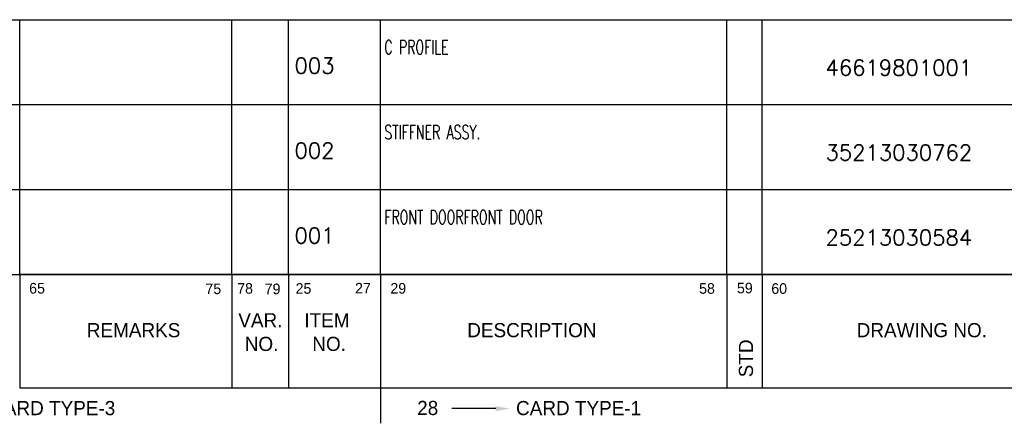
# Model space of a CAD drawing. Extents: x 5111 to 10755, y 3088 to 7079.
# Tile 6 of 8: x 7369 to 9239, y 4237 to 4996. Entities that reach past the tile are written whole.
import ezdxf
from ezdxf.enums import TextEntityAlignment as Align

# ---------------------------------------------------------------- set-up
doc = ezdxf.new("R2010")
doc.units = 0
doc.header["$LTSCALE"] = 10
doc.header["$MEASUREMENT"] = 0
doc.layers.get('0').update_dxf_attribs({"linetype": 'CONTINUOUS'})
doc.styles.add('ROMANS', font='romans')

# ---------------------------------------------------------------- blocks, each defined once
blk = doc.blocks.new('A3')
at = {"color": 5}
for p, q in [((410, 106), (168, 106)), ((168, 106), (168, 90)), ((198, 106), (198, 90)), ((206, 106), (206, 90)), ((219, 106), (219, 90)), ((268, 106), (268, 90)), ((273, 106), (273, 90)), ((168, 90), (410, 90)), ((219, 90), (219, 85)), ((235.32, 87.06), (229.09, 87.06))]:
    blk.add_line(p, q, dxfattribs=at)
blk.add_solid([(235.32, 87.39), (235.32, 86.72), (237.32, 87.06)], dxfattribs=at)
for s, height, p in [('65', 1.5, (169.34, 103.31)), ('75', 1.5, (194.26, 103.23)), ('78', 1.5, (198.75, 103.29)), ('79', 1.5, (202.64, 103.22)), ('25', 1.5, (207.01, 103.28)), ('27', 1.5, (215.42, 103.32)), ('29', 1.5, (220.41, 103.3)), ('58', 1.5, (264.06, 103.28)), ('59', 1.5, (269.41, 103.34)), ('60', 1.5, (274.27, 103.27)), ('VAR.', 2, (198.91, 98.54)), ('ITEM', 2, (208.25, 98.54)), ('REMARKS', 2, (177.49, 97.14)), ('DESCRIPTION', 2, (231.28, 97.14)), ('DRAWING NO.', 2, (286.34, 97.14)), ('NO.', 2, (199.82, 95.2)), ('NO.', 2, (209.37, 95.2)), ('CARD TYPE-3', 2, (163.83, 86.13)), ('28', 2, (224.2, 86.15)), ('CARD TYPE-1', 2, (238.18, 86.13))]:
    blk.add_text(s, height=height, dxfattribs=at).set_placement(p)
blk.add_text('STD', height=2, rotation=90, dxfattribs=at).set_placement((271.68, 91.48))
at = {"color": 7, "style": 'ROMANS', "width": 1.3}
blk.add_attdef('DRG_NO', (81.19, 282.79), '', height=3.5, rotation=180, dxfattribs=at)
at = {"style": 'ROMANS'}
for tag, p, width in [('SHTNO', (13.59, 112.8), 0.8), ('REV_NO', (13.61, 103.51), 0.8), ('DRG_NO', (13.69, 75.16), 0.9)]:
    blk.add_attdef(tag, p, '', height=2.8, rotation=90, dxfattribs=dict(at, width=width))
at = {"color": 7, "style": 'ROMANS'}
for tag, p, height in [('PRODUCT', (309.08, 74.12), 4), ('DRN_SIGN', (366.75, 58.08), 1), ('CHD_SIGN', (366.79, 52.11), 1), ('APP_SIGN', (367.44, 46.31), 1), ('TITLE1', (257.16, 20), 3.5), ('TITLE2', (256.85, 13.78), 3.5)]:
    blk.add_attdef(tag, p, '', height=height, dxfattribs=at)
for tag, height, p in [('DRN_BY', 2, (352.45, 59.46)), ('DRN_DATE', 1.5, (390.7, 59.56)), ('CHD_BY', 2, (352.45, 53.45)), ('CHD_DATE', 1.5, (390.61, 54.05)), ('NOVAR', 2.5, (403.98, 50.51)), ('APP_BY', 2, (352.45, 47.45)), ('APP_DATE', 1.5, (390.61, 47.55)), ('ITNO', 2.5, (390.34, 34.66)), ('SCALE', 2.5, (313.44, 34)), ('REFTOASSY', 2.5, (357.12, 34.38)), ('NOIT', 2.5, (404.46, 32.96)), ('REV_NO', 3.5, (404.11, 21.06)), ('SHTNO', 2.5, (364.94, 12.48)), ('NOSHT', 2.5, (406.97, 12.66))]:
    blk.add_attdef(tag, text='', height=height, dxfattribs=at).set_placement(p, align=Align.MIDDLE)
at = {"color": 7, "style": 'ROMANS', "width": 0.8}
blk.add_attdef('WEIGHT', text='', height=2.3, dxfattribs=at).set_placement((330.68, 33.75), align=Align.MIDDLE)
at = {"color": 7, "style": 'ROMANS', "width": 1.3}
blk.add_attdef('DRG_NO', (341.38, 19.21), '', height=3.5, dxfattribs=at)
blk = doc.blocks.new('var3_btemplate')
at = {"color": 3}
for p, q in [((-278, 12), (0, 12)), ((-242, 0), (-242, 12)), ((-212, 0), (-212, 12)), ((-204, 0), (-204, 12)), ((-191, 0), (-191, 12)), ((-142, 0), (-142, 12)), ((-137.04, 0), (-137.04, 12)), ((-278, 0), (0, 0))]:
    blk.add_line(p, q, dxfattribs=at)
at = {"style": 'ROMANS', "width": 0.9, "flags": 4}
for tag, p in [('UT_O_QTY', (-37.05, 0.19)), ('A/C', (-42.21, 1.84)), ('GS', (-6, 3)), ('ZONE', (-1.14, -0.09))]:
    blk.add_attdef(tag, p, '', height=2.2, rotation=90, dxfattribs=at)
at = {"style": 'ROMANS', "width": 0.65, "flags": 4}
blk.add_attdef('ITEM_DESC', (-190.44, 7.11), '', height=2, dxfattribs=at)
at = {"style": 'ROMANS', "flags": 4}
for tag, p in [('ITEM_NO', (-91.78, 7.25)), ('MAT_CODE', (-79.25, 7.43)), ('IT_NO', (-203.15, 4.41)), ('QTY', (-34.27, 2.23)), ('IT_VAR', (-90.96, 1.17)), ('MAT_SPEC', (-79.12, 1.33))]:
    blk.add_attdef(tag, p, '', height=2.2, dxfattribs=at)
at = {"style": 'ROMANS'}
blk.add_attdef('WEIGHT', text='', height=2.2, dxfattribs=at).set_placement((-34.53, 6.62), align=Align.BOTTOM_LEFT)
at = {"style": 'ROMANS', "flags": 4}
for tag, p in [('VAR_2', (-272.21, 4.33)), ('VAR_1', (-260.08, 4.33)), ('VAR_0', (-247.96, 4.33)), ('DR_NO', (-117.68, 4.13))]:
    blk.add_attdef(tag, text='', height=2.2, dxfattribs=at).set_placement(p, align=Align.CENTER)
for tag, width, p in [('REMARKS', 0.75, (-242, 3.94)), ('ITEM_SIZE', 0.65, (-190.55, 1.11))]:
    blk.add_attdef(tag, text='', height=2, dxfattribs=dict(at, width=width)).set_placement(p, align=Align.BOTTOM_LEFT)
at = {"style": 'ROMANS'}
blk.add_attdef('IT_V', (-211.43, 4.44), '', height=2.2, dxfattribs=at)
at = {"style": 'ROMANS', "flags": 4}
blk.add_attdef('STD_NO', text='', height=2.2, dxfattribs=at).set_placement((-141.14, 5.59), align=Align.MIDDLE_LEFT)

msp = doc.modelspace()

# ---------------------------------------------------------------- block references
at = {"xscale": 13.436928, "yscale": 13.436928, "zscale": 13.436928}
msp.add_blockref('A3', (5111.26, 3087.8), dxfattribs=at)
ref = msp.add_blockref('var3_btemplate', (10620.4, 4834.6), dxfattribs=dict(xscale=13.436928, yscale=13.436928))
ref.add_attrib('IT_NO', '003', (7890.73, 4893.8), dxfattribs={"height": 29.561, "style": 'ROMANS'})
ref.add_attrib('ITEM_DESC', 'C PROFILE', (8061.41, 4930.12), dxfattribs={"height": 26.874, "style": 'ROMANS', "width": 0.65})
ref.add_attrib('DR_NO', '46619801001', dxfattribs={"height": 29.5612, "style": 'ROMANS'}).set_placement((9039.1, 4890.05), align=Align.CENTER)
ref = msp.add_blockref('var3_btemplate', (10620.4, 4673.36), dxfattribs=dict(xscale=13.436928, yscale=13.436928))
ref.add_attrib('IT_NO', '002', (7890.73, 4732.55), dxfattribs={"height": 29.561, "style": 'ROMANS'})
ref.add_attrib('ITEM_DESC', 'STIFFNER ASSY.', (8061.41, 4768.88), dxfattribs={"height": 26.8739, "style": 'ROMANS', "width": 0.65})
ref.add_attrib('DR_NO', '35213030762', dxfattribs={"height": 29.5612, "style": 'ROMANS'}).set_placement((9039.1, 4728.81), align=Align.CENTER)
ref = msp.add_blockref('var3_btemplate', (10620.4, 4512.12), dxfattribs=dict(xscale=13.436928, yscale=13.436928))
ref.add_attrib('IT_NO', '001', (7890.73, 4571.31), dxfattribs={"height": 29.561, "style": 'ROMANS'})
ref.add_attrib('ITEM_DESC', 'FRONT DOORFRONT DOOR', (8061.41, 4607.63), dxfattribs={"height": 26.8739, "style": 'ROMANS', "width": 0.65})
ref.add_attrib('DR_NO', '25213030584', dxfattribs={"height": 29.5612, "style": 'ROMANS'}).set_placement((9039.1, 4567.57), align=Align.CENTER)

doc.saveas('drawing.dxf')
